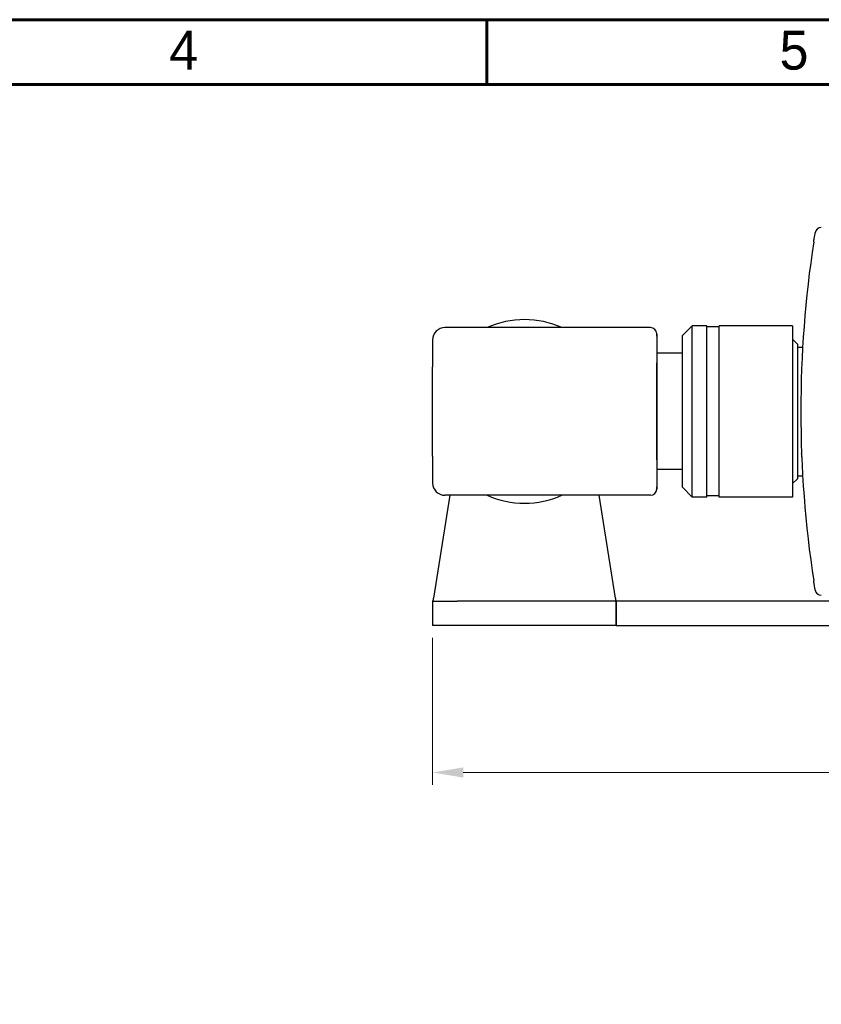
# Model space of a CAD drawing. Header units: millimetres. Extents: x 399 to 6076, y -1991 to 1602.
# Tile 119 of 256: x 5774 to 5839, y -687 to -606. Entities that reach past the tile are written whole.
import ezdxf

# ---------------------------------------------------------------- set-up
doc = ezdxf.new("R2010")
doc.units = ezdxf.units.MM
doc.layers.add('AM_5', color=3, linetype='Continuous', lineweight=25)
doc.layers.add('可見 (ISO)', color=7, linetype='Continuous', lineweight=25)
doc.layers.add('BORDER', color=7, linetype='Continuous')
doc.styles.add('尺寸標註', font='romans.shx', dxfattribs={"bigfont": 'CHINESET.SHX'})
doc.styles.add('標題欄', font='txt')
doc.dimstyles.new('CNS1$0', dxfattribs={"dimtxt": 2.5, "dimasz": 2.5, "dimexe": 1, "dimexo": 1, "dimgap": 1.5, "dimtad": 1, "dimtoh": 1, "dimdec": 1, "dimdsep": 46, "dimtxsty": '尺寸標註', "dimcen": 0, "dimclrd": 2, "dimclre": 2, "dimclrt": 1, "dimadec": 0, "dimazin": 2, "dimtp": 0.1, "dimtm": 0.1, "dimtfac": 0.71, "dimtdec": 1, "dimtmove": 0, "dimatfit": 0, "dimfxl": 0, "dimlwd": 13, "dimlwe": 13, "dimarcsym": 0})

# ---------------------------------------------------------------- blocks, each defined once
blk = doc.blocks.new('A4-英文圖框-橫式')
at = {"layer": 'BORDER', "color": 123, "linetype": 'Continuous', "lineweight": 60, "ltscale": 25.4}
for p, q in [((2350.697, 183.498), (2350.697, 188.794)), ((2151.697, 183.498), (2549.792, 183.498))]:
    blk.add_line(p, q, dxfattribs=at)
blk.add_lwpolyline([(2151.697, 188.794), (2555.087, 188.794), (2555.087, -95.061), (2151.697, -95.061)], close=True, dxfattribs=at)
at = {"color": 60, "style": '標題欄'}
for s, p in [('4', (2324.762, 184.716)), ('5', (2374.611, 184.716))]:
    blk.add_text(s, height=3.177, dxfattribs=at).set_placement(p)
blk = doc.blocks.new('*D427')
at = {"layer": 'AM_5', "color": 2, "lineweight": 13}
for p, q in [((5925.114, -639.317), (5925.114, -668.817)), ((5807.594, -656.817), (5807.594, -668.817)), ((5922.614, -667.817), (5810.094, -667.817))]:
    blk.add_line(p, q, dxfattribs=at)
at = {"layer": 'AM_5', "color": 2}
for points in [[(5810.094, -667.4), (5810.094, -668.234), (5807.594, -667.817)], [(5922.614, -667.4), (5922.614, -668.234), (5925.114, -667.817)]]:
    blk.add_solid(points, dxfattribs=at)
at = {"layer": 'Defpoints', "color": 0}
for p in [(5925.114, -638.317), (5807.594, -655.817), (5807.594, -667.817)]:
    blk.add_point(p, dxfattribs=at)
at = {"layer": 'AM_5', "color": 1, "insert": (5866.354, -665.067), "char_height": 2.5, "attachment_point": 5, "style": '尺寸標註'}
blk.add_mtext('117.5', dxfattribs=at)

msp = doc.modelspace()

# ---------------------------------------------------------------- linework, layer by layer
at = {"layer": '可見 (ISO)'}
for p, q in [((5825.394, -631.467), (5808.594, -631.467)), ((5827.994, -632.122), (5828.799, -631.317)), ((5828.799, -645.317), (5828.799, -631.317)), ((5829.994, -631.317), (5828.799, -631.317)), ((5829.994, -645.317), (5829.994, -631.317)), ((5830.994, -631.417), (5829.994, -631.417)), ((5830.994, -645.317), (5830.994, -631.317)), ((5836.994, -631.317), (5830.994, -631.317)), ((5836.994, -631.317), (5836.994, -645.317)), ((5825.894, -632.155), (5825.894, -631.967)), ((5825.894, -631.967), (5825.894, -632.155)), ((5825.894, -632.155), (5825.894, -634.359)), ((5825.894, -632.155), (5825.894, -634.359)), ((5827.994, -644.512), (5827.994, -632.122)), ((5807.594, -632.467), (5807.594, -634.671)), ((5837.394, -632.817), (5836.994, -632.417)), ((5837.394, -632.817), (5837.394, -643.817)), ((5837.394, -633.067), (5837.814, -633.067)), ((5827.994, -633.567), (5825.894, -633.567)), ((5807.594, -641.963), (5807.594, -634.671)), ((5825.894, -642.275), (5825.894, -634.359)), ((5825.894, -634.359), (5825.894, -642.275)), ((5807.594, -641.963), (5807.594, -644.167)), ((5825.894, -642.275), (5825.894, -644.479)), ((5825.894, -642.275), (5825.894, -644.479)), ((5827.994, -643.067), (5825.894, -643.067)), ((5837.394, -643.567), (5837.814, -643.567)), ((5837.394, -643.817), (5836.994, -644.217)), ((5808.997, -645.167), (5807.672, -653.583)), ((5825.394, -645.167), (5808.594, -645.167)), ((5822.515, -653.583), (5821.191, -645.167)), ((5825.894, -644.667), (5825.894, -644.479)), ((5825.894, -644.479), (5825.894, -644.667)), ((5827.994, -644.512), (5828.799, -645.317)), ((5829.994, -645.317), (5828.799, -645.317)), ((5830.994, -645.217), (5829.994, -645.217)), ((5836.994, -645.317), (5830.994, -645.317)), ((5807.594, -653.817), (5809.594, -653.817)), ((5807.594, -653.817), (5807.594, -655.817)), ((5822.594, -653.817), (5809.594, -653.817)), ((5843.164, -653.817), (5822.594, -653.817)), ((5822.594, -653.817), (5822.594, -655.817)), ((5822.594, -655.817), (5822.594, -653.817)), ((5809.594, -655.817), (5807.594, -655.817)), ((5822.594, -655.817), (5809.594, -655.817)), ((5822.594, -655.817), (5897.664, -655.817))]:
    msp.add_line(p, q, dxfattribs=at)
for centre, radius, start, end in [((5839.329, -623.8), 0.5, 89, 170.82062), ((5808.594, -632.467), 1, 90, 180), ((5815.094, -638.317), 7.5, 65.97014, 114.02986), ((5825.394, -631.967), 0.5, 0, 90), ((5808.594, -644.167), 1, 180, 270), ((5815.094, -638.317), 7.5, 245.97014, 294.02986), ((5825.394, -644.667), 0.5, 270, 0), ((5839.329, -652.834), 0.5, 189.17938, 271)]:
    msp.add_arc(centre, radius, start, end, dxfattribs=at)
for centre, major_axis, ratio, start_param, end_param in [((5929.136, -638.317), (0, 91.486), 0.999849, 1.418882, 1.72271), ((5807.594, -651.817), (0, -2), 0.083681, 0, 0.488692), ((5822.594, -651.817), (0, 2), 0.083681, 2.6529, 3.141593)]:
    msp.add_ellipse(centre, major_axis=major_axis, ratio=ratio, start_param=start_param, end_param=end_param, dxfattribs=at)
for points, knots in [([(5838.717, -624.472), (5838.732, -624.374), (5838.747, -624.277), (5838.761, -624.186), (5838.776, -624.095), (5838.789, -624.012), (5838.8, -623.943), (5838.822, -623.803), (5838.835, -623.72), (5838.835, -623.72)], [0, 0, 0, 0, 0.000295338, 0.000295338, 0.000295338, 0.000590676, 0.000590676, 0.000590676, 0.001181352, 0.001181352, 0.001181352, 0.001181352]), ([(5838.138, -629.013), (5838.138, -629.013), (5838.138, -629.013), (5838.138, -629.013), (5838.138, -629.013), (5838.138, -629.013)], [0.029915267, 0.029915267, 0.029915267, 0.029915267, 0.030198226, 0.030198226, 0.032049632, 0.032049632, 0.032049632, 0.032049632]), ([(5838.169, -628.711), (5838.169, -628.711), (5838.169, -628.711), (5838.169, -628.711), (5838.169, -628.711), (5838.169, -628.711)], [0.029850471, 0.029850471, 0.029850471, 0.029850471, 0.030340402, 0.030340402, 0.031995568, 0.031995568, 0.031995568, 0.031995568]), ([(5837.923, -631.426), (5837.924, -631.425), (5837.924, -631.424), (5837.924, -631.423), (5837.924, -631.423), (5837.924, -631.423), (5837.924, -631.423), (5837.924, -631.423)], [0, 0, 0, 0, 0.01125172, 0.01125172, 0.01705117, 0.01705117, 0.01808038, 0.01808038, 0.01808038, 0.01808038]), ([(5837.924, -645.211), (5837.924, -645.211), (5837.924, -645.211), (5837.924, -645.209), (5837.923, -645.208), (5837.923, -645.206), (5837.923, -645.206), (5837.923, -645.206), (5837.923, -645.206), (5837.923, -645.205), (5837.923, -645.205), (5837.923, -645.205), (5837.923, -645.205), (5837.923, -645.205), (5837.923, -645.205), (5837.923, -645.205)], [0.0364476, 0.0364476, 0.0364476, 0.0364476, 0.04496256, 0.04496256, 0.05779332, 0.05779332, 0.06019899, 0.06019899, 0.06065005, 0.06065005, 0.0608192, 0.0608192, 0.06088263, 0.06088263, 0.06090243, 0.06090243, 0.06090243, 0.06090243]), ([(5838.138, -647.621), (5838.138, -647.621), (5838.138, -647.621), (5838.138, -647.621), (5838.138, -647.621), (5838.138, -647.621)], [0, 0, 0, 0, 0.001979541, 0.001979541, 0.002248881, 0.002248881, 0.002248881, 0.002248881]), ([(5838.169, -647.923), (5838.169, -647.923), (5838.169, -647.923), (5838.169, -647.923), (5838.169, -647.923), (5838.169, -647.923)], [0, 0, 0, 0, 0.001977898, 0.001977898, 0.002252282, 0.002252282, 0.002252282, 0.002252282]), ([(5838.835, -652.914), (5838.835, -652.914), (5838.832, -652.894), (5838.826, -652.856), (5838.82, -652.818), (5838.811, -652.762), (5838.8, -652.692), (5838.795, -652.66), (5838.789, -652.625), (5838.783, -652.587), (5838.776, -652.544), (5838.769, -652.497), (5838.762, -652.449), (5838.753, -652.398), (5838.745, -652.344), (5838.737, -652.289), (5838.73, -652.247), (5838.724, -652.204), (5838.717, -652.162)], [0, 0, 0, 0, 0.000294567, 0.000294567, 0.000294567, 0.000589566, 0.000589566, 0.000589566, 0.000727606, 0.000727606, 0.000727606, 0.00088555, 0.00088555, 0.00088555, 0.00105361, 0.00105361, 0.00105361, 0.001181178, 0.001181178, 0.001181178, 0.001181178])]:
    msp.add_open_spline(points, degree=3, knots=knots, dxfattribs=at)
msp.add_open_spline([(5837.74, -642.047), (5837.736, -641.954), (5837.732, -641.86), (5837.729, -641.765)], degree=3, dxfattribs=at)

# ---------------------------------------------------------------- block references
msp.add_blockref('A4-英文圖框-橫式', (3461.319, -795.105))

# ---------------------------------------------------------------- dimensions: what is measured, and where the dimension line sits
at = {"layer": 'AM_5'}
dim = msp.add_linear_dim(base=(5807.594, -667.817), p1=(5925.114, -638.317), p2=(5807.594, -655.817), angle=0, dimstyle='CNS1$0', override={"dimpost": '', "dimfxl": 4, "dimarcsym": 1}, dxfattribs=at)
dim.commit()
dim.dimension.update_dxf_attribs({"geometry": '*D427', "text_midpoint": (5866.354, -665.067)})

doc.saveas('drawing.dxf')
